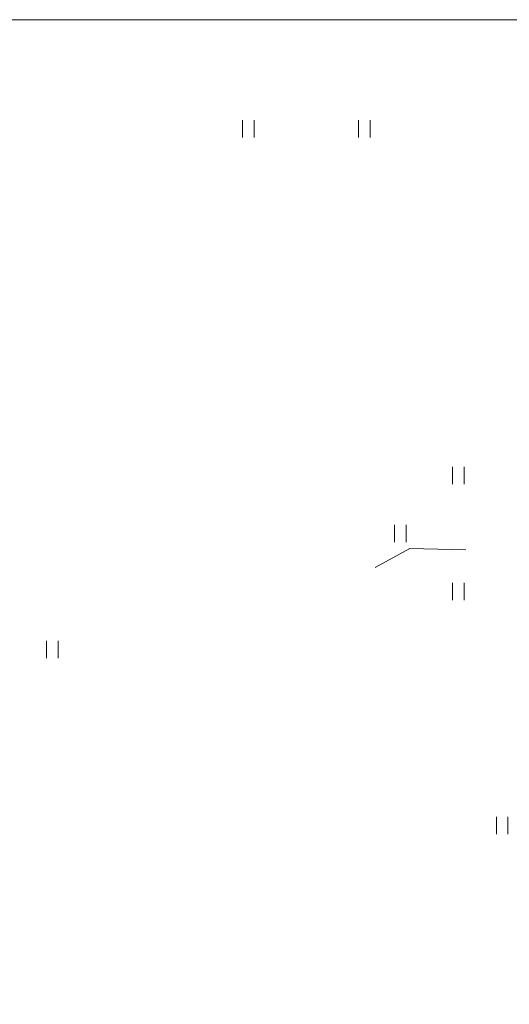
# Model space of a CAD drawing. Header units: metres. Extents: x 3 to 207, y 3 to 145.
# Tile 18 of 19: x 117 to 138, y 103 to 145. Entities that reach past the tile are written whole.
import ezdxf

# ---------------------------------------------------------------- set-up
doc = ezdxf.new("R2010")
doc.units = ezdxf.units.M
doc.header["$MEASUREMENT"] = 0
doc.layers.add('GUPIKP', color=9, linetype='Continuous', lineweight=0)
doc.layers.add('T-ramka', color=154, linetype='Continuous', lineweight=0)

# ---------------------------------------------------------------- blocks, each defined once
blk = doc.blocks.new('D_GSSU')
at = {"color": 0, "linetype": 'ByBlock', "lineweight": -2, "flags": 128}
for points in [[(-0.2567, 0.3617), (-0.2567, -0.3883)], [(0.2433, -0.3883), (0.2433, 0.3617)]]:
    blk.add_lwpolyline(points, dxfattribs=at)

msp = doc.modelspace()

# ---------------------------------------------------------------- linework, layer by layer
at = {"layer": 'GUPIKP', "linetype": 'Continuous', "lineweight": 0, "flags": 128}
msp.add_lwpolyline([(132.127, 121.401), (133.619, 122.22), (136.042, 122.166)], dxfattribs=at)
at = {"layer": 'T-ramka', "color": 7, "flags": 128}
msp.add_lwpolyline([(206.5, 3.518), (3.5, 3.518), (3.5, 145), (206.5, 145), (206.5, 3.518)], close=True, dxfattribs=at)

# ---------------------------------------------------------------- block references
at = {"layer": 'GUPIKP', "linetype": 'Continuous', "lineweight": 13}
for p in [(126.672, 140.312), (131.672, 140.312), (135.717, 125.379), (133.217, 122.879), (135.717, 120.379), (118.217, 117.879), (137.612, 110.303)]:
    msp.add_blockref('D_GSSU', p, dxfattribs=at)

doc.saveas('drawing.dxf')
